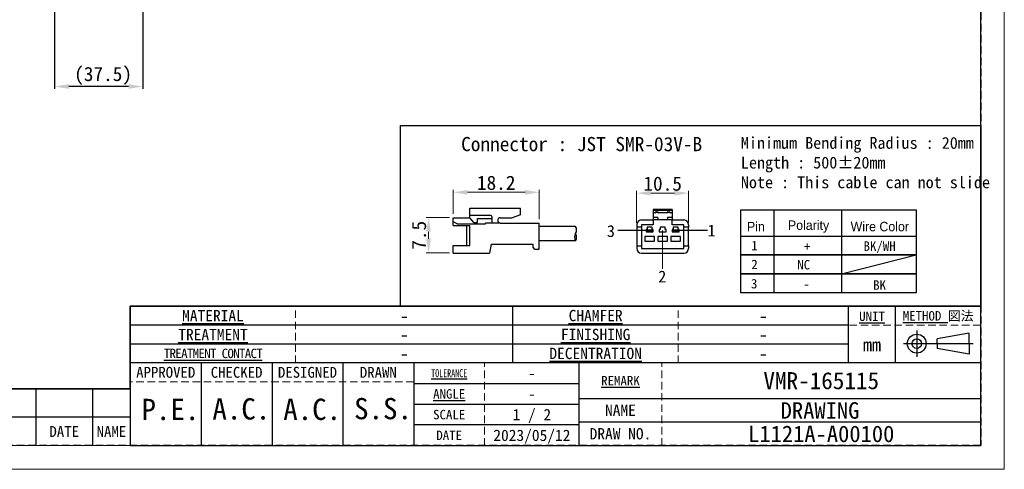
# Model space of a CAD drawing. Header units: millimetres. Extents: x -201 to 202, y 143 to 428.
# Tile 2 of 9: x -7 to 202, y 143 to 238. Entities that reach past the tile are written whole.
import ezdxf
from ezdxf.enums import TextEntityAlignment as Align

# ---------------------------------------------------------------- set-up
doc = ezdxf.new("R2010")
doc.units = ezdxf.units.MM
doc.header["$LTSCALE"] = 0.25
doc.linetypes.add('HIDDEN', pattern=[9.525, 6.35, -3.175])
doc.layers.add('CABLE 3P', color=7, linetype='Continuous')
doc.layers.add('FORM', color=7, linetype='Continuous')
doc.layers.add('DIMENSION', color=6, linetype='Continuous', lineweight=9)
doc.layers.add('TXT1', color=5, linetype='Continuous', lineweight=15)
doc.layers.add('EMPTY LINE', color=252, linetype='Continuous', lineweight=0, plot=False)
doc.styles.add('(TNK)aSS', font='txt', dxfattribs={"width": 0.75, "oblique": 15, "height": 3.5})
doc.styles.get("Standard").update_dxf_attribs({"font": 'arial.ttf'})
doc.styles.add('takachi1', font='msgothic.ttc', dxfattribs={"height": 2.5})
doc.styles.add('VS Standard', font='msgothic.ttc', dxfattribs={"height": 3})
doc.styles.add('VS Standard(小)', font='txt', dxfattribs={"height": 2.4})
doc.dimstyles.new('TMIZO', dxfattribs={"dimscale": 0, "dimtxt": 3.5, "dimasz": 3, "dimexe": 0.5, "dimexo": 0.8, "dimgap": 0.5, "dimtad": 3, "dimtoh": 1, "dimdec": 1, "dimrnd": 0.005, "dimdsep": 46, "dimtxsty": '(TNK)aSS', "dimcen": 0, "dimclrd": 5, "dimclre": 5, "dimclrt": 5, "dimaunit": 1, "dimadec": 0, "dimazin": 2, "dimtfac": 1, "dimtdec": 1, "dimtmove": 0, "dimatfit": 3, "dimfxl": 1, "dimtzin": 0, "dimlwd": -1, "dimlwe": -1, "dimarcsym": 0})
doc.dimstyles.new('VS Standard x0.5', dxfattribs={"dimtxt": 3, "dimasz": 3, "dimexe": 0.5, "dimexo": 0.8, "dimgap": 0.5, "dimtad": 3, "dimlfac": 2, "dimrnd": 0.0001, "dimzin": 9, "dimdsep": 46, "dimtxsty": 'VS Standard', "dimcen": 0, "dimaunit": 1, "dimadec": 0, "dimazin": 2, "dimtfac": 1, "dimtmove": 0, "dimatfit": 3, "dimfxl": 1, "dimtolj": 1, "dimtzin": 0, "dimarcsym": 0})

# ---------------------------------------------------------------- blocks, each defined once
blk = doc.blocks.new('表題欄金物用_ver2.0.0')
at = {"layer": 'FORM', "color": 0}
for p, q in [((-11, 40.5), (-191, 40.5)), ((-191, 40.5), (-191, 28.5)), ((-110, 28.49), (-110, 40.5)), ((-39, 28.49), (-39, 40.49)), ((-29, 28.49), (-29, 40.49)), ((-11, 28.5), (-11, 40.5)), ((-39, 36.5), (-191, 36.5)), ((-24.54, 35.38), (-24.54, 29.78)), ((-13.42, 34.8), (-20.21, 33.59)), ((-20.21, 32.58), (-20.21, 33.59)), ((-13.42, 32.58), (-13.42, 34.8)), ((-39, 32.5), (-191, 32.5)), ((-27.34, 32.58), (-12.62, 32.58)), ((-20.21, 32.58), (-20.21, 31.57)), ((-13.42, 30.35), (-20.21, 31.57)), ((-13.42, 32.58), (-13.42, 30.35)), ((-11, 28.5), (-191, 28.5)), ((-191, 28.5), (-191, 11)), ((-176, 28.5), (-176, 11)), ((-161, 28.5), (-161, 11)), ((-146, 28.5), (-146, 11)), ((-131, 28.5), (-131, 11)), ((-96, 11), (-96, 28.5)), ((-11, 11), (-11, 28.5)), ((-211, 23), (-272, 23)), ((-211, 23), (-211, 17)), ((-199, 23), (-211, 23)), ((-199, 23), (-199, 17)), ((-191, 23), (-199, 23)), ((-131, 24.12), (-96, 24.12)), ((-96, 21), (-11, 21)), ((-131, 19.75), (-96, 19.75)), ((-211, 17), (-272, 17)), ((-211, 17), (-211, 11)), ((-199, 17), (-211, 17)), ((-199, 17), (-199, 11)), ((-191, 17), (-199, 17)), ((-96, 15.38), (-131, 15.38)), ((-11, 16), (-96, 16)), ((-191, 11), (-11, 11))]:
    blk.add_line(p, q, dxfattribs=at)
at = {"layer": 'FORM', "color": 0, "linetype": 'HIDDEN', "lineweight": 9}
for p, q in [((-156, 28.49), (-156, 40.49)), ((-75, 28.49), (-75, 40.49)), ((-11, 36.5), (-39, 36.5)), ((-116, 11), (-116, 28.5)), ((-78.5, 11), (-78.5, 28.5)), ((-131, 24.5), (-191, 24.5))]:
    blk.add_line(p, q, dxfattribs=at)
at = {"layer": 'FORM', "color": 0, "lineweight": 15}
blk.add_line((-191, 11), (-286, 11), dxfattribs=at)
at = {"layer": 'FORM', "color": 0}
for radius in [2, 1]:
    blk.add_circle((-24.54, 32.58), radius, dxfattribs=at)
at = {"layer": 'FORM', "color": 0, "attachment_point": 5}
for s, insert, char_height, width, style in [('{\\LMATERIAL}', (-173.5, 38.5), 2.4, 36.5, 'VS Standard(小)'), ('{\\LCHAMFER}   ', (-92.5, 38.5), 2.4, 35, 'VS Standard(小)'), ('{\\LMETHOD} 図法', (-20, 38.35), 2, 20, 'VS Standard'), ('{\\LUNIT}', (-34, 38.35), 2, 20, 'VS Standard'), ('{\\LTREATMENT}', (-173.5, 34.5), 2.4, 36.5, 'VS Standard(小)'), ('{\\LFINISHING}', (-92.5, 34.5), 2.4, 35, 'VS Standard(小)'), ('mm', (-34, 32.35), 2.8, 20, 'VS Standard'), ('{\\T0.9;\\LTREATMENT CONTACT}', (-173.5, 30.5), 2, 36.5, 'VS Standard(小)'), ('{\\LDECENTRATION} ', (-92.5, 30.5), 2.4, 35, 'VS Standard(小)'), ('{\\fＭＳ ゴシック|b0|i0|c128|p49;APPROVED}', (-183.5, 26.5), 2.3, 15, 'VS Standard'), ('{\\fＭＳ ゴシック|b0|i0|c128|p49;CHECKED}', (-168.5, 26.5), 2.3, 15, 'VS Standard'), ('{\\fＭＳ ゴシック|b0|i0|c128|p49;DESIGNED}', (-153.5, 26.5), 2.3, 15, 'VS Standard'), ('{\\fＭＳ ゴシック|b0|i0|c128|p49;DRAWN}', (-138.5, 26.5), 2.3, 15, 'VS Standard'), ('{\\W0.7;\\LTOLERANCE\\l }', (-123.5, 26.31), 1.7, 20, 'VS Standard(小)'), ('{\\LANGLE}', (-123.5, 21.94), 2, 14.9784, 'VS Standard(小)'), ('SCALE', (-123.5, 17.56), 2, 15, 'VS Standard(小)'), ('{\\fＭＳ ゴシック|b0|i0|c128|p49;NAME}', (-87.25, 18.5), 2.4, 15, 'VS Standard(小)'), ('{\\fＭＳ ゴシック|b0|i0|c128|p49;DRAW NO.}', (-87.25, 13.5), 2.4, 15, 'VS Standard(小)'), ('{\\fMS Gothic|b0|i0|c128|p49;DATE}', (-204.99, 14), 2.3, 12, 'VS Standard'), ('NAME', (-195, 14), 2.3, 8, 'VS Standard'), ('{\\fＭＳ ゴシック|b0|i0|c128|p49;DATE}', (-123.5, 13.19), 2, 15, 'VS Standard(小)')]:
    blk.add_mtext(s, dxfattribs=dict(at, insert=insert, char_height=char_height, width=width, style=style))
at = {"layer": 'FORM', "color": 0, "insert": (-87.25, 24.75), "char_height": 2, "width": 16, "attachment_point": 5, "line_spacing_factor": 0.8, "style": 'VS Standard'}
blk.add_mtext('\\pxsm0.9;{\\LREMARK}   ', dxfattribs=at)
at = {"layer": 'FORM', "color": 0}
for tag, height, style, p in [('材料', 2.8, 'VS Standard', (-133, 38.5)), ('一般面取', 2.8, 'VS Standard', (-57, 38.5)), ('処理', 2.8, 'VS Standard', (-133, 34.5)), ('仕上', 2.8, 'VS Standard', (-57, 34.5)), ('処理接点', 2.8, 'VS Standard', (-133, 30.5)), ('偏芯', 2.8, 'VS Standard', (-57, 30.5)), ('一般公差', 2.4, 'VS Standard(小)', (-106, 26.31)), ('適用（機種名）', 3.6, 'VS Standard', (-44.75, 24.75)), ('角度', 2.4, 'VS Standard(小)', (-106, 21.94)), ('SCALE', 2.4, 'VS Standard(小)', (-106, 17.56)), ('NAME', 3.5, 'VS Standard', (-44.75, 18.5)), ('DRAW_NO.', 3.5, 'VS Standard', (-44.75, 13.5)), ('DATE', 2.4, 'VS Standard(小)', (-106, 13.19))]:
    blk.add_attdef(tag, text='', height=height, dxfattribs=dict(at, style=style)).set_placement(p, align=Align.MIDDLE_CENTER)
at = {"layer": 'FORM', "color": 0, "style": 'VS Standard'}
for tag, p in [('APPROVED', (-182.5, 15.06)), ('CHECKED', (-167.5, 15.18)), ('DESIGNED', (-152.5, 15.09)), ('DRAWN', (-137.5, 15.23))]:
    blk.add_attdef(tag, text='', height=4.5, dxfattribs=at).set_placement(p, align=Align.BOTTOM_CENTER)
blk = doc.blocks.new('*D84')
at = {"layer": 'Defpoints', "color": 0}
for p in [(134.68, 201.16), (123.68, 193.99), (134.68, 193.99)]:
    blk.add_point(p, dxfattribs=at)
at = {"layer": 'DIMENSION', "color": 0}
for p, q in [((123.68, 194.79), (123.68, 201.66)), ((126.68, 201.16), (131.68, 201.16)), ((134.68, 194.79), (134.68, 201.66))]:
    blk.add_line(p, q, dxfattribs=at)
for points in [[(126.68, 201.66), (126.68, 200.66), (123.68, 201.16)], [(131.68, 200.66), (131.68, 201.66), (134.68, 201.16)]]:
    blk.add_solid(points, dxfattribs=at)
at = {"layer": 'DIMENSION', "color": 0, "insert": (129.18, 203.16), "char_height": 3, "attachment_point": 5, "style": 'VS Standard'}
blk.add_mtext('10.5', dxfattribs=at)
blk = doc.blocks.new('*D85')
at = {"layer": 'Defpoints', "color": 0}
for p in [(84.85, 196), (79.63, 188.51), (84.87, 188.51)]:
    blk.add_point(p, dxfattribs=at)
at = {"layer": 'DIMENSION', "color": 0}
for p, q in [((84.05, 196), (79.13, 196)), ((79.63, 193), (79.63, 191.51)), ((84.07, 188.51), (79.13, 188.51))]:
    blk.add_line(p, q, dxfattribs=at)
for points in [[(80.13, 193), (79.13, 193), (79.63, 196)], [(79.13, 191.51), (80.13, 191.51), (79.63, 188.51)]]:
    blk.add_solid(points, dxfattribs=at)
at = {"layer": 'DIMENSION', "color": 0, "insert": (77.63, 192.25), "char_height": 3, "attachment_point": 5, "rotation": 90, "style": 'VS Standard'}
blk.add_mtext('7.5', dxfattribs=at)
blk = doc.blocks.new('*D86')
at = {"layer": 'Defpoints', "color": 0}
for p in [(103.06, 201.34), (84.85, 195.98), (103.06, 194.86)]:
    blk.add_point(p, dxfattribs=at)
at = {"layer": 'DIMENSION', "color": 0}
for p, q in [((84.85, 196.78), (84.85, 201.84)), ((87.85, 201.34), (100.06, 201.34)), ((103.06, 195.66), (103.06, 201.84))]:
    blk.add_line(p, q, dxfattribs=at)
for points in [[(87.85, 201.84), (87.85, 200.84), (84.85, 201.34)], [(100.06, 200.84), (100.06, 201.84), (103.06, 201.34)]]:
    blk.add_solid(points, dxfattribs=at)
at = {"layer": 'DIMENSION', "color": 0, "insert": (93.95, 203.34), "char_height": 3, "attachment_point": 5, "style": 'VS Standard'}
blk.add_mtext('18.2', dxfattribs=at)
blk = doc.blocks.new('*D209')
at = {"layer": 'Defpoints', "color": 0}
for p in [(0.49, 248.34), (19.12, 246.72), (0.49, 223.73)]:
    blk.add_point(p, dxfattribs=at)
at = {"layer": 'DIMENSION', "color": 0, "lineweight": -2}
for p, q in [((0.49, 247.54), (0.49, 223.23)), ((19.12, 245.92), (19.12, 223.23)), ((16.12, 223.73), (3.49, 223.73))]:
    blk.add_line(p, q, dxfattribs=at)
at = {"layer": 'DIMENSION', "color": 0}
for points in [[(3.49, 224.23), (3.49, 223.23), (0.49, 223.73)], [(16.12, 223.23), (16.12, 224.23), (19.12, 223.73)]]:
    blk.add_solid(points, dxfattribs=at)
at = {"layer": 'DIMENSION', "color": 0, "insert": (10.74, 225.98), "char_height": 3, "attachment_point": 5, "style": 'VS Standard'}
blk.add_mtext('\\A1;\\A1;(37.5)', dxfattribs=at)

msp = doc.modelspace()

# ---------------------------------------------------------------- linework, layer by layer
at = {"layer": 'CABLE 3P'}
for p, q in [((84.851, 194.2916), (84.851, 195.9786)), ((84.851, 195.9786), (88.3742, 195.9786)), ((84.851, 194.2916), (84.851, 195.9786)), ((84.851, 195.9786), (88.3742, 195.9786)), ((88.3742, 197.9786), (99.0742, 197.9786)), ((88.3742, 195.9786), (88.3742, 197.9786)), ((88.3742, 197.9786), (99.0742, 197.9786)), ((88.3742, 195.9786), (88.3742, 197.9786)), ((88.3742, 196.5079), (92.6074, 196.5079)), ((88.3742, 196.5079), (92.6074, 196.5079)), ((89.2077, 194.9259), (88.3742, 195.9786)), ((89.2077, 194.9259), (88.3742, 195.9786)), ((93.0974, 194.8505), (93.0974, 196.0045)), ((93.0974, 194.8505), (93.0974, 196.0045)), ((94.8476, 195.9786), (97.3459, 195.9786)), ((94.8476, 195.9786), (97.3459, 195.9786)), ((99.0742, 196.5832), (97.3459, 195.9786)), ((99.0742, 196.5832), (97.3459, 195.9786)), ((99.0742, 196.5832), (99.0742, 197.9786)), ((131.1842, 197.7381), (127.1842, 197.7381)), ((127.1842, 197.7381), (127.1842, 197.5089)), ((131.1842, 197.5089), (127.1842, 197.5089)), ((127.1842, 197.5089), (127.1842, 196.9881)), ((127.6842, 196.9881), (127.1842, 196.9881)), ((127.1842, 196.9881), (127.1842, 195.9881)), ((128.1842, 195.9881), (127.1842, 195.9881)), ((127.1842, 195.9881), (127.1842, 195.4881)), ((127.5842, 196.9881), (127.5842, 196.9972)), ((127.7842, 197.1881), (127.6842, 197.0881)), ((127.6842, 197.0881), (127.6842, 196.9881)), ((128.1842, 197.0881), (127.6842, 197.0881)), ((127.7842, 197.1972), (127.7842, 197.1881)), ((127.7842, 197.1972), (128.0842, 197.1972)), ((127.7842, 197.1881), (128.0842, 197.1881)), ((128.0842, 197.1972), (128.0842, 197.1881)), ((128.0842, 197.1881), (128.1842, 197.0881)), ((128.1842, 197.0881), (128.1842, 196.9881)), ((130.1842, 196.9881), (128.1842, 196.9881)), ((128.1842, 195.9881), (128.1842, 195.4881)), ((128.2842, 196.9972), (128.2842, 196.9881)), ((130.0842, 196.9881), (130.0842, 196.9972)), ((130.2842, 197.1881), (130.1842, 197.0881)), ((130.1842, 197.0881), (130.1842, 196.9881)), ((130.6842, 197.0881), (130.1842, 197.0881)), ((131.1842, 195.9881), (130.1842, 195.9881)), ((130.1842, 195.9881), (130.1842, 195.4881)), ((130.2842, 197.1972), (130.2842, 197.1881)), ((130.2842, 197.1972), (130.5842, 197.1972)), ((130.2842, 197.1881), (130.5842, 197.1881)), ((130.5842, 197.1972), (130.5842, 197.1881)), ((130.5842, 197.1881), (130.6842, 197.0881)), ((130.6842, 197.0881), (130.6842, 196.9881)), ((131.1842, 196.9881), (130.6842, 196.9881)), ((130.7842, 196.9972), (130.7842, 196.9881)), ((131.1842, 197.7381), (131.1842, 197.5089)), ((131.1842, 197.5089), (131.1842, 196.9881)), ((131.1842, 196.9881), (131.1842, 195.9881)), ((131.1842, 195.9881), (131.1842, 195.4881)), ((85.6899, 194.7015), (84.851, 195.0927)), ((85.6899, 194.7015), (84.851, 195.0927)), ((84.851, 194.2916), (88.3742, 194.2916)), ((84.851, 194.2916), (88.3742, 194.2916)), ((85.6899, 194.7015), (91.711, 194.7015)), ((85.6899, 194.7015), (91.711, 194.7015)), ((87.7218, 190.0996), (87.7218, 194.2916)), ((87.7218, 190.0996), (87.7218, 194.2916)), ((88.3742, 190.0996), (88.3742, 194.2916)), ((88.3742, 190.0996), (88.3742, 194.2916)), ((89.2077, 194.9259), (89.9722, 194.9259)), ((89.2077, 194.9259), (89.9722, 194.9259)), ((89.9722, 194.9259), (89.9722, 195.7978)), ((89.9722, 195.7978), (93.0974, 195.7978)), ((89.9722, 194.9259), (89.9722, 195.7978)), ((89.9722, 195.7978), (93.0974, 195.7978)), ((94.8476, 194.8505), (91.711, 194.8505)), ((91.711, 194.7015), (91.711, 194.8505)), ((94.8476, 194.8505), (91.711, 194.8505)), ((91.711, 194.7015), (91.711, 194.8505)), ((94.8476, 194.8505), (103.051, 194.8505)), ((94.8476, 194.8505), (103.051, 194.8505)), ((103.051, 189.3505), (103.051, 194.8505)), ((103.051, 189.3505), (103.051, 194.8505)), ((110.7651, 194.1005), (103.051, 194.1005)), ((123.6842, 194.4881), (123.6842, 193.9881)), ((124.6842, 193.9881), (123.6842, 193.9881)), ((123.6842, 193.9881), (123.6842, 189.9881)), ((124.6842, 195.4881), (127.1842, 195.4881)), ((124.6842, 194.4881), (124.6842, 193.9881)), ((127.1842, 194.4881), (124.6842, 194.4881)), ((124.6842, 193.9881), (124.6842, 189.9881)), ((126.9342, 193.9881), (125.9342, 193.9881)), ((125.9342, 193.9881), (125.9342, 193.4881)), ((126.9342, 193.4881), (126.9342, 193.9881)), ((127.1842, 195.4881), (127.1842, 194.4881)), ((128.1842, 195.4881), (127.1842, 195.4881)), ((130.1842, 195.4881), (128.1842, 195.4881)), ((128.6842, 193.9881), (128.6842, 193.4881)), ((129.6842, 193.9881), (128.6842, 193.9881)), ((129.6842, 193.4881), (129.6842, 193.9881)), ((131.1842, 195.4881), (130.1842, 195.4881)), ((131.1842, 194.4881), (131.1842, 195.4881)), ((131.1842, 195.4881), (133.6842, 195.4881)), ((133.6842, 194.4881), (131.1842, 194.4881)), ((132.4342, 193.9881), (131.4342, 193.9881)), ((131.4342, 193.9881), (131.4342, 193.4881)), ((132.4342, 193.4881), (132.4342, 193.9881)), ((133.6842, 193.9881), (133.6842, 194.4881)), ((134.6842, 193.9881), (133.6842, 193.9881)), ((133.6842, 189.9881), (133.6842, 193.9881)), ((134.6842, 194.4881), (134.6842, 193.9881)), ((134.6842, 189.9881), (134.6842, 193.9881)), ((126.3144, 193.2381), (119.6761, 193.2381)), ((127.4342, 191.9881), (125.4342, 191.9881)), ((125.4342, 191.9881), (125.4342, 190.9881)), ((125.9342, 193.4881), (125.6842, 193.4881)), ((125.6842, 193.4881), (125.6842, 192.9881)), ((125.6842, 192.9881), (127.1842, 192.9881)), ((125.8092, 193.0381), (125.8092, 193.4381)), ((125.8092, 193.4381), (126.2842, 193.4381)), ((126.2842, 193.0381), (125.8092, 193.0381)), ((126.2842, 193.4381), (126.1842, 193.3381)), ((126.3842, 193.3381), (126.1842, 193.3381)), ((126.1842, 193.1381), (126.1842, 193.3381)), ((126.1842, 193.1381), (126.3842, 193.1381)), ((126.1842, 193.1381), (126.2842, 193.0381)), ((126.2842, 193.4381), (126.4342, 193.4381)), ((126.4342, 193.0381), (126.2842, 193.0381)), ((126.4342, 193.4144), (126.3842, 193.3381)), ((126.3842, 193.3381), (126.3842, 193.1381)), ((126.3842, 193.1381), (126.4342, 193.0618)), ((126.4342, 193.4381), (126.4342, 193.4144)), ((126.4342, 193.4381), (126.5842, 193.4381)), ((126.4842, 193.3381), (126.4342, 193.4144)), ((126.4342, 193.0618), (126.4842, 193.1381)), ((126.4342, 193.0618), (126.4342, 193.0381)), ((126.5842, 193.0381), (126.4342, 193.0381)), ((126.4842, 193.1381), (126.4842, 193.3381)), ((126.6842, 193.3381), (126.4842, 193.3381)), ((126.4842, 193.1381), (126.6842, 193.1381)), ((126.6842, 193.3381), (126.5842, 193.4381)), ((126.5842, 193.4381), (127.0592, 193.4381)), ((126.5842, 193.0381), (126.6842, 193.1381)), ((127.0592, 193.0381), (126.5842, 193.0381)), ((126.6842, 193.3381), (126.6842, 193.1381)), ((127.1842, 193.4881), (126.9342, 193.4881)), ((127.0592, 193.4381), (127.0592, 193.0381)), ((127.1842, 192.9881), (127.1842, 193.4881)), ((127.4342, 190.9881), (127.4342, 191.9881)), ((130.1842, 191.9881), (128.1842, 191.9881)), ((128.1842, 191.9881), (128.1842, 190.9881)), ((128.4342, 193.4881), (128.4342, 192.9881)), ((128.6842, 193.4881), (128.4342, 193.4881)), ((128.4342, 192.9881), (129.9342, 192.9881)), ((129.9342, 193.4881), (129.6842, 193.4881)), ((129.9342, 192.9881), (129.9342, 193.4881)), ((130.1842, 190.9881), (130.1842, 191.9881)), ((130.9342, 191.9881), (130.9342, 190.9881)), ((132.9342, 191.9881), (130.9342, 191.9881)), ((131.4342, 193.4881), (131.1842, 193.4881)), ((131.1842, 193.4881), (131.1842, 192.9881)), ((131.1842, 192.9881), (132.6842, 192.9881)), ((131.3092, 193.0381), (131.3092, 193.4381)), ((131.3092, 193.4381), (131.7842, 193.4381)), ((131.7842, 193.0381), (131.3092, 193.0381)), ((131.7842, 193.4381), (131.6842, 193.3381)), ((131.8842, 193.3381), (131.6842, 193.3381)), ((131.6842, 193.1381), (131.6842, 193.3381)), ((131.6842, 193.1381), (131.8842, 193.1381)), ((131.6842, 193.1381), (131.7842, 193.0381)), ((131.7842, 193.4381), (131.9342, 193.4381)), ((131.9342, 193.0381), (131.7842, 193.0381)), ((131.9342, 193.4144), (131.8842, 193.3381)), ((131.8842, 193.3381), (131.8842, 193.1381)), ((131.8842, 193.1381), (131.9342, 193.0618)), ((131.9342, 193.4381), (131.9342, 193.4144)), ((131.9342, 193.4381), (132.0842, 193.4381)), ((131.9842, 193.3381), (131.9342, 193.4144)), ((131.9342, 193.0618), (131.9842, 193.1381)), ((131.9342, 193.0618), (131.9342, 193.0381)), ((132.0842, 193.0381), (131.9342, 193.0381)), ((131.9842, 193.1381), (131.9842, 193.3381)), ((132.1842, 193.3381), (131.9842, 193.3381)), ((131.9842, 193.1381), (132.1842, 193.1381)), ((138.6881, 193.2381), (132.0498, 193.2381)), ((132.1842, 193.3381), (132.0842, 193.4381)), ((132.0842, 193.4381), (132.5592, 193.4381)), ((132.0842, 193.0381), (132.1842, 193.1381)), ((132.5592, 193.0381), (132.0842, 193.0381)), ((132.1842, 193.3381), (132.1842, 193.1381)), ((132.6842, 193.4881), (132.4342, 193.4881)), ((132.5592, 193.4381), (132.5592, 193.0381)), ((132.6842, 192.9881), (132.6842, 193.4881)), ((132.9342, 190.9881), (132.9342, 191.9881)), ((84.851, 188.4786), (84.851, 190.0996)), ((84.851, 190.0996), (88.3742, 190.0996)), ((84.851, 188.4786), (84.851, 190.0996)), ((84.851, 190.0996), (88.3742, 190.0996)), ((92.851, 190.3505), (92.551, 188.4786)), ((92.851, 190.3505), (101.7959, 190.3505)), ((92.851, 190.3505), (101.7959, 190.3505)), ((101.7959, 189.6505), (101.7959, 190.3505)), ((101.7959, 189.6505), (101.7959, 190.3505)), ((110.7651, 191.1005), (103.051, 191.1005)), ((123.6842, 189.9881), (124.6842, 189.9881)), ((123.6842, 189.9881), (123.6842, 189.4881)), ((124.6842, 189.9881), (124.6842, 189.4881)), ((125.4342, 190.9881), (127.4342, 190.9881)), ((128.1842, 190.9881), (130.1842, 190.9881)), ((130.9342, 190.9881), (132.9342, 190.9881)), ((133.6842, 189.9881), (134.6842, 189.9881)), ((133.6842, 189.4881), (133.6842, 189.9881)), ((134.6842, 189.9881), (134.6842, 189.4881)), ((84.851, 188.4786), (92.551, 188.4786)), ((84.851, 188.4786), (92.551, 188.4786)), ((102.0959, 189.3505), (103.051, 189.3505)), ((102.0959, 189.3505), (103.051, 189.3505)), ((124.6842, 189.4881), (133.6842, 189.4881)), ((124.6842, 188.4881), (133.6842, 188.4881))]:
    msp.add_line(p, q, dxfattribs=at)
for centre, radius, start, end in [((92.5939, 196.0045), 0.5035, 0, 91.535232), ((92.5939, 196.0045), 0.5035, 0, 91.535232), ((94.8476, 195.4146), 0.5641, 90, 270), ((94.8476, 195.4146), 0.5641, 90, 270), ((127.7842, 196.9972), 0.2, 90, 180), ((127.5886, 197.0928), 0.0958, 267.402573, 357.142919), ((128.0842, 196.9972), 0.2, 0, 90), ((128.2799, 197.0928), 0.0958, 182.857163, 272.597478), ((130.2842, 196.9972), 0.2, 90, 180), ((130.0886, 197.0928), 0.0958, 267.402651, 357.142841), ((130.5842, 196.9972), 0.2, 0, 90), ((130.7799, 197.0928), 0.0958, 182.857274, 272.597233), ((109.5651, 193.3505), 1.4151, 327.994617, 32.005383), ((124.6842, 194.4881), 1, 90, 180), ((133.6842, 194.4881), 1, 0, 90), ((111.9651, 191.8505), 1.4151, 147.994617, 212.005383), ((109.5651, 191.8505), 1.4151, 327.994617, 32.005383), ((102.0959, 189.6505), 0.3, 180, 270), ((102.0959, 189.6505), 0.3, 180, 270), ((124.6842, 189.4881), 1, 180, 270), ((133.6842, 189.4881), 1, 270, 0)]:
    msp.add_arc(centre, radius, start, end, dxfattribs=at)
at = {"layer": 'DIMENSION'}
msp.add_line((129.1569, 193.2711), (129.1569, 185.1552), dxfattribs=at)
at = {"layer": 'EMPTY LINE'}
for p, q in [((201.5, 142.75), (201.5, 427.75)), ((-201.5, 142.75), (201.5, 142.75))]:
    msp.add_line(p, q, dxfattribs=at)
at = {"layer": 'FORM'}
for p, q in [((145.7445, 197.6145), (182.8359, 197.6145)), ((145.7445, 192.0883), (145.7445, 197.6145)), ((152.6812, 197.6145), (152.6812, 180.0883)), ((167.0331, 197.6145), (167.0331, 180.0883)), ((182.8359, 197.6145), (182.8359, 180.0883)), ((167.0331, 184.0883), (182.8359, 188.0883))]:
    msp.add_line(p, q, dxfattribs=at)
at = {"layer": 'FORM', "linetype": 'HIDDEN'}
msp.add_lwpolyline([(-196.5, 422.75), (196.5, 422.75), (196.5, 147.75), (-196.5, 147.75)], close=True, dxfattribs=at)
at = {"layer": 'FORM'}
for points in [[(-196.5, 422.75), (-196.5, 147.75), (-78.5, 147.75), (-78.5, 159.75), (16.5, 159.75), (16.5, 177.25), (196.5, 177.25), (196.5, 422.75), (-196.5, 422.75)], [(73.6918, 215.458), (196.5, 215.458), (196.5, 177.25), (73.6918, 177.25)]]:
    msp.add_lwpolyline(points, close=True, dxfattribs=at)
for points in [[(182.8359, 188.0883), (145.7445, 188.0883), (145.7445, 192.0883), (182.8359, 192.0883)], [(182.8359, 184.0883), (145.7445, 184.0883), (145.7445, 188.0883), (182.8359, 188.0883)], [(182.8359, 180.0883), (145.7445, 180.0883), (145.7445, 184.0883), (182.8359, 184.0883)]]:
    msp.add_lwpolyline(points, dxfattribs=at)

# ---------------------------------------------------------------- block references
ref = msp.add_blockref('表題欄金物用_ver2.0.0', (207.5, 136.75), dxfattribs=at)
ref.add_attrib('材料', '-', dxfattribs={"layer": 'EMPTY LINE', "color": 0, "height": 2.8, "style": 'VS Standard'}).set_placement((74.5, 175.25), align=Align.MIDDLE_CENTER)
ref.add_attrib('処理', '-', dxfattribs={"color": 0, "height": 2.8, "style": 'VS Standard'}).set_placement((74.5, 171.25), align=Align.MIDDLE_CENTER)
ref.add_attrib('処理接点', '-', dxfattribs={"color": 0, "height": 2.8, "style": 'VS Standard'}).set_placement((74.5, 167.25), align=Align.MIDDLE_CENTER)
ref.add_attrib('一般面取', '-', dxfattribs={"color": 0, "height": 2.8, "style": 'VS Standard'}).set_placement((150.5, 175.2468), align=Align.MIDDLE_CENTER)
ref.add_attrib('仕上', '-', dxfattribs={"color": 0, "height": 2.8, "style": 'VS Standard'}).set_placement((150.5, 171.2468), align=Align.MIDDLE_CENTER)
ref.add_attrib('偏芯', '-', dxfattribs={"color": 0, "height": 2.8, "style": 'VS Standard'}).set_placement((150.5, 167.2468), align=Align.MIDDLE_CENTER)
ref.add_attrib('一般公差', '-', dxfattribs={"color": 0, "height": 2.4, "style": 'VS Standard(小)'}).set_placement((101.5, 163.0625), align=Align.MIDDLE_CENTER)
ref.add_attrib('角度', '-', dxfattribs={"color": 0, "height": 2.4, "style": 'VS Standard(小)'}).set_placement((101.5, 158.6875), align=Align.MIDDLE_CENTER)
ref.add_attrib('SCALE', '1 / 2', dxfattribs={"color": 0, "height": 2.4, "style": 'VS Standard(小)'}).set_placement((101.5, 154.3125), align=Align.MIDDLE_CENTER)
ref.add_attrib('DATE', '2023/05/12', dxfattribs={"color": 0, "height": 2.4, "style": 'VS Standard(小)'}).set_placement((101.5, 149.9375), align=Align.MIDDLE_CENTER)
ref.add_attrib('適用（機種名）', 'VMR-165115', dxfattribs={"color": 0, "height": 3.6, "style": 'VS Standard'}).set_placement((162.75, 161.5), align=Align.MIDDLE_CENTER)
ref.add_attrib('NAME', 'DRAWING ', dxfattribs={"color": 0, "height": 3.5, "style": 'VS Standard'}).set_placement((163.6846, 155.196), align=Align.MIDDLE_CENTER)
ref.add_attrib('DRAW_NO.', 'L1121A-A00100', dxfattribs={"color": 0, "height": 3.5, "style": 'VS Standard'}).set_placement((162.75, 150.25), align=Align.MIDDLE_CENTER)
ref.add_attrib('DESIGNED', 'A.C.', dxfattribs={"color": 0, "height": 4.5, "style": 'VS Standard'}).set_placement((55, 151.8412), align=Align.BOTTOM_CENTER)
ref.add_attrib('DRAWN', 'S.S.', dxfattribs={"color": 0, "height": 4.5, "style": 'VS Standard'}).set_placement((69.9999, 151.985), align=Align.BOTTOM_CENTER)
ref.add_attrib('CHECKED', 'A.C.', dxfattribs={"color": 0, "height": 4.5, "style": 'VS Standard'}).set_placement((40, 151.9272), align=Align.BOTTOM_CENTER)
ref.add_attrib('APPROVED', 'P.E.', dxfattribs={"color": 0, "height": 4.5, "style": 'VS Standard'}).set_placement((25, 151.8117), align=Align.BOTTOM_CENTER)

# ---------------------------------------------------------------- texts
at = {"layer": 'DIMENSION', "style": 'takachi1'}
for s, p in [('3', (117.3825, 191.8971)), ('1', (138.6881, 191.9999)), ('2', (128.2512, 182.2775))]:
    msp.add_text(s, height=2.5, dxfattribs=at).set_placement(p)
at = {"layer": 'TXT1', "style": 'takachi1'}
msp.add_text('NC', height=2, dxfattribs=at).set_placement((157.6796, 185.029))
at = {"layer": 'TXT1', "attachment_point": 1, "style": 'VS Standard'}
for s, insert, char_height, width in [('Connector : JST SMR-03V-B', (86.5299, 213.0457), 3, 49.429299), ('Minimum Bending Radius : 20mm\\PLength : 500%%p20mm\\PNote : This cable can not slide', (145.7445, 213.0457), 2.5, 61.656869)]:
    msp.add_mtext(s, dxfattribs=dict(at, insert=insert, char_height=char_height, width=width))
at = {"layer": 'TXT1', "char_height": 2, "attachment_point": 5}
for s, insert, width in [('\\fMS PGothic|b0|i0|c128|p50;Pin', (148.9244, 194.0883), 8), ('\\fMS PGothic|b0|i0|c128|p50;Polarity', (160.0663, 194.0883), 28), ('\\fMS PGothic|b0|i0|c128|p50;Wire Color', (175.1448, 194.0883), 32), ('\\fＭＳ ゴシック|b0|i0;1', (148.6275, 190.0883), 8), ('\\fMS Gothic|b0|i0|c128|p49;+', (159.7466, 189.8914), 28), ('\\fMS Gothic|b0|i0|c128|p49;BK/WH', (175.1019, 189.7205), 32), ('\\fＭＳ ゴシック|b0|i0;2', (148.6275, 186.0883), 8), ('\\fＭＳ ゴシック|b0|i0;3\\P', (148.5559, 182.0035), 8), ('\\fMS Gothic|b0|i0|c128|p49;-', (159.6584, 181.9428), 28), ('\\fMS Gothic|b0|i0|c128|p49;BK', (175.1019, 181.7205), 32)]:
    msp.add_mtext(s, dxfattribs=dict(at, insert=insert, width=width))

# ---------------------------------------------------------------- dimensions: what is measured, and where the dimension line sits
at = {"layer": 'DIMENSION'}
dim = msp.add_linear_dim(base=(0.4942, 223.7265), p1=(19.1171, 246.7162), p2=(0.4942, 248.3411), text='\\A1;(37.5)', dimstyle='VS Standard x0.5', dxfattribs=at)
dim.commit()
dim.dimension.update_dxf_attribs({"geometry": '*D209', "text_midpoint": (10.7421, 223.7265), "dimtype": 160})
dim = msp.add_linear_dim(base=(103.0551, 201.3366), p1=(84.8527, 195.9814), p2=(103.0551, 194.8557), dimstyle='TMIZO', override={"dimscale": 1, "dimtoh": 0, "dimtxsty": 'VS Standard', "dimclrd": 0, "dimclre": 0, "dimclrt": 0}, dxfattribs=at)
dim.commit()
dim.dimension.update_dxf_attribs({"geometry": '*D86', "text_midpoint": (93.9539, 203.3372)})
dim = msp.add_linear_dim(base=(134.684, 201.1618), p1=(123.6779, 193.9903), p2=(134.684, 193.9913), text='10.5', dimstyle='TMIZO', override={"dimscale": 1, "dimtoh": 0, "dimtxsty": 'VS Standard', "dimclrd": 0, "dimclre": 0, "dimclrt": 0}, dxfattribs=at)
dim.commit()
dim.dimension.update_dxf_attribs({"geometry": '*D84', "text_midpoint": (129.1809, 203.1623)})
dim = msp.add_linear_dim(base=(79.6295, 188.5082), p1=(84.8484, 196.0009), p2=(84.8721, 188.5082), angle=90, dimstyle='TMIZO', override={"dimscale": 1, "dimtoh": 0, "dimtxsty": 'VS Standard', "dimclrd": 0, "dimclre": 0, "dimclrt": 0}, dxfattribs=at)
dim.commit()
dim.dimension.update_dxf_attribs({"geometry": '*D85', "text_midpoint": (77.6289, 192.2546)})

doc.saveas('drawing.dxf')
